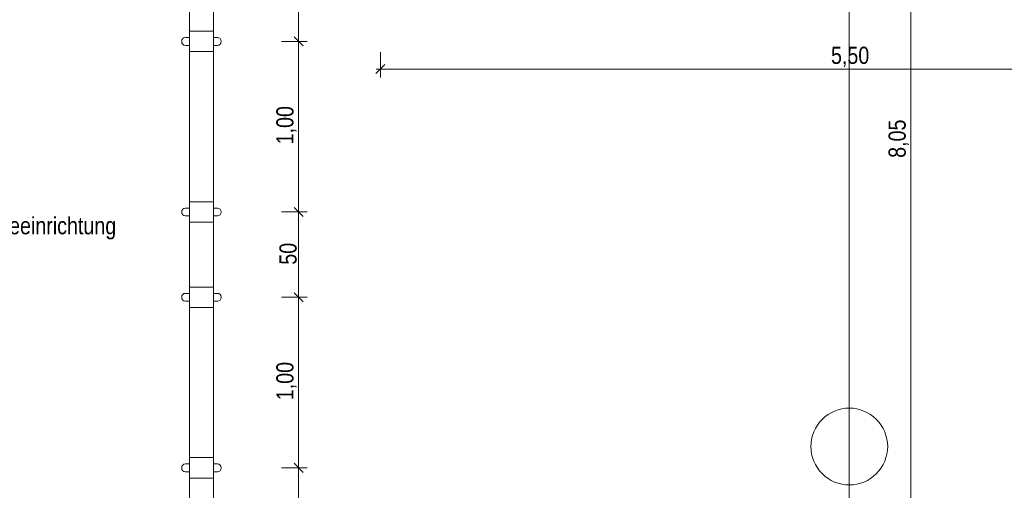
# Model space of a CAD drawing. Extents: x -720 to 300, y 62 to 1162.
# Tile 24 of 256: x -250 to -135, y 267 to 322. Entities that reach past the tile are written whole.
import ezdxf
from ezdxf.lldxf.tags import DXFTag

# ---------------------------------------------------------------- set-up
doc = ezdxf.new("R2010")
doc.units = 0
doc.layers.get('0').update_dxf_attribs({"lineweight": 13})
for name, color, linetype, lineweight, true_color in [('60- 61 allgemeine Ausstattung- 1 Möbel', 7, 'Continuous', 9, 0x00cccc), ('70 -72 Beschriftung- 2 Beschriftung Bauteile', 7, 'Continuous', 9, 0x9999ff), ('70 -76 Bemaßung- 2 Allgemein', 9, 'Continuous', 5, 0x808080)]:
    doc.layers.add(name, color=color, linetype=linetype, lineweight=lineweight, true_color=true_color)
doc.layers.add('70 -71 Achsen- 1 Gebäudeachsen', color=7, linetype='STRICHPUNKT2-A06G93UB8I', lineweight=18)
doc.styles.get("Standard").update_dxf_attribs({"font": 'ARIALN.TTF'})
tags = doc.linetypes.add('fein_strichliert-A06G93UC8I', pattern=[4, 1, -2, 1]).pattern_tags.tags
tags[8:9] = [DXFTag(74, 4), DXFTag(75, 0), DXFTag(340, '0'), DXFTag(46, 0.0), DXFTag(50, 0.0), DXFTag(44, 0.0), DXFTag(45, 0.0)]
tags[6:7] = [DXFTag(74, 4), DXFTag(75, 0), DXFTag(340, '0'), DXFTag(46, 0.0), DXFTag(50, 0.0), DXFTag(44, 0.0), DXFTag(45, 0.0)]
tags[4:5] = [DXFTag(74, 4), DXFTag(75, 0), DXFTag(340, '0'), DXFTag(46, 0.0), DXFTag(50, 0.0), DXFTag(44, 0.0), DXFTag(45, 0.0)]
tags = doc.linetypes.add('STRICHPUNKT2-A06G93UB8I', pattern=[12.7, 6.35, -3.175, 0, -3.175]).pattern_tags.tags
tags[10:11] = [DXFTag(74, 4), DXFTag(75, 0), DXFTag(340, '0'), DXFTag(46, 0.0), DXFTag(50, 0.0), DXFTag(44, 0.0), DXFTag(45, 0.0)]
tags[8:9] = [DXFTag(74, 4), DXFTag(75, 0), DXFTag(340, '0'), DXFTag(46, 0.0), DXFTag(50, 0.0), DXFTag(44, 0.0), DXFTag(45, 0.0)]
tags[6:7] = [DXFTag(74, 4), DXFTag(75, 0), DXFTag(340, '0'), DXFTag(46, 0.0), DXFTag(50, 0.0), DXFTag(44, 0.0), DXFTag(45, 0.0)]
tags[4:5] = [DXFTag(74, 4), DXFTag(75, 0), DXFTag(340, '0'), DXFTag(46, 0.0), DXFTag(50, 0.0), DXFTag(44, 0.0), DXFTag(45, 0.0)]

# ---------------------------------------------------------------- blocks, each defined once
blk = doc.blocks.new('Referenz-A06G93UD8I')
at = {"layer": '60- 61 allgemeine Ausstattung- 1 Möbel', "color": 0, "linetype": 'Continuous', "lineweight": -2, "ltscale": 0.13}
for p, q in [((-230.25, 228.91), (-230.25, 366.11)), ((-227.45, 366.11), (-227.45, 228.91)), ((-230.25, 321.11), (-227.45, 321.11)), ((-230.25, 318.71), (-230.25, 321.11)), ((-227.45, 321.11), (-227.45, 318.71)), ((-230.73, 320.37), (-230.25, 320.37)), ((-230.25, 320.37), (-230.25, 319.45)), ((-227.45, 320.37), (-226.97, 320.37)), ((-227.45, 319.45), (-227.45, 320.37)), ((-231.17, 319.89), (-231.17, 319.93)), ((-230.25, 319.45), (-230.73, 319.45)), ((-226.97, 319.45), (-227.45, 319.45)), ((-226.53, 319.93), (-226.53, 319.89)), ((-227.45, 318.71), (-230.25, 318.71)), ((-230.73, 300.37), (-230.25, 300.37)), ((-230.25, 301.11), (-227.45, 301.11)), ((-230.25, 298.71), (-230.25, 301.11)), ((-230.25, 300.37), (-230.25, 299.45)), ((-227.45, 301.11), (-227.45, 298.71)), ((-227.45, 300.37), (-226.97, 300.37)), ((-227.45, 299.45), (-227.45, 300.37)), ((-231.17, 299.89), (-231.17, 299.93)), ((-230.25, 299.45), (-230.73, 299.45)), ((-226.97, 299.45), (-227.45, 299.45)), ((-226.53, 299.93), (-226.53, 299.89)), ((-227.45, 298.71), (-230.25, 298.71)), ((-230.25, 291.11), (-227.45, 291.11)), ((-230.25, 288.71), (-230.25, 291.11)), ((-227.45, 291.11), (-227.45, 288.71)), ((-231.17, 289.89), (-231.17, 289.93)), ((-230.73, 290.37), (-230.25, 290.37)), ((-230.25, 290.37), (-230.25, 289.45)), ((-227.45, 290.37), (-226.97, 290.37)), ((-227.45, 289.45), (-227.45, 290.37)), ((-226.53, 289.93), (-226.53, 289.89)), ((-230.25, 289.45), (-230.73, 289.45)), ((-226.97, 289.45), (-227.45, 289.45)), ((-227.45, 288.71), (-230.25, 288.71)), ((-230.73, 270.37), (-230.25, 270.37)), ((-230.25, 271.11), (-227.45, 271.11)), ((-230.25, 268.71), (-230.25, 271.11)), ((-230.25, 270.37), (-230.25, 269.45)), ((-227.45, 271.11), (-227.45, 268.71)), ((-227.45, 270.37), (-226.97, 270.37)), ((-227.45, 269.45), (-227.45, 270.37)), ((-231.17, 269.89), (-231.17, 269.93)), ((-230.25, 269.45), (-230.73, 269.45)), ((-226.97, 269.45), (-227.45, 269.45)), ((-226.53, 269.93), (-226.53, 269.89)), ((-227.45, 268.71), (-230.25, 268.71))]:
    blk.add_line(p, q, dxfattribs=at)
at = {"layer": '60- 61 allgemeine Ausstattung- 1 Möbel', "color": 0, "linetype": 'fein_strichliert-A06G93UC8I', "lineweight": -2, "ltscale": 0.13}
for p, q in [((-155.35, 276.15), (-155.71, 275.89)), ((-154.97, 276.38), (-155.35, 276.15)), ((-154.58, 276.57), (-154.97, 276.38)), ((-154.16, 276.72), (-154.58, 276.57)), ((-153.73, 276.83), (-154.16, 276.72)), ((-153.29, 276.89), (-153.73, 276.83)), ((-152.85, 276.91), (-153.29, 276.89)), ((-152.41, 276.89), (-152.85, 276.91)), ((-151.98, 276.83), (-152.41, 276.89)), ((-151.55, 276.72), (-151.98, 276.83)), ((-151.13, 276.57), (-151.55, 276.72)), ((-150.73, 276.38), (-151.13, 276.57)), ((-150.35, 276.15), (-150.73, 276.38)), ((-150, 275.89), (-150.35, 276.15)), ((-156.59, 274.91), (-156.82, 274.53)), ((-156.33, 275.27), (-156.59, 274.91)), ((-156.03, 275.59), (-156.33, 275.27)), ((-155.71, 275.89), (-156.03, 275.59)), ((-149.67, 275.59), (-150, 275.89)), ((-149.37, 275.27), (-149.67, 275.59)), ((-149.11, 274.91), (-149.37, 275.27)), ((-148.88, 274.53), (-149.11, 274.91)), ((-157.01, 274.13), (-157.16, 273.72)), ((-156.82, 274.53), (-157.01, 274.13)), ((-148.7, 274.13), (-148.88, 274.53)), ((-148.55, 273.72), (-148.7, 274.13)), ((-157.33, 272.85), (-157.35, 272.41)), ((-157.27, 273.29), (-157.33, 272.85)), ((-157.16, 273.72), (-157.27, 273.29)), ((-148.44, 273.29), (-148.55, 273.72)), ((-148.37, 272.85), (-148.44, 273.29)), ((-148.35, 272.41), (-148.37, 272.85)), ((-157.35, 272.41), (-157.33, 271.97)), ((-157.33, 271.97), (-157.27, 271.53)), ((-157.27, 271.53), (-157.16, 271.11)), ((-148.55, 271.11), (-148.44, 271.53)), ((-148.44, 271.53), (-148.37, 271.97)), ((-148.37, 271.97), (-148.35, 272.41)), ((-157.16, 271.11), (-157.01, 270.69)), ((-157.01, 270.69), (-156.82, 270.29)), ((-156.82, 270.29), (-156.59, 269.91)), ((-149.11, 269.91), (-148.88, 270.29)), ((-148.88, 270.29), (-148.7, 270.69)), ((-148.7, 270.69), (-148.55, 271.11)), ((-156.59, 269.91), (-156.33, 269.56)), ((-156.33, 269.56), (-156.03, 269.23)), ((-156.03, 269.23), (-155.71, 268.93)), ((-150, 268.93), (-149.67, 269.23)), ((-149.67, 269.23), (-149.37, 269.56)), ((-149.37, 269.56), (-149.11, 269.91)), ((-155.71, 268.93), (-155.35, 268.67)), ((-155.35, 268.67), (-154.97, 268.44)), ((-154.97, 268.44), (-154.58, 268.25)), ((-154.58, 268.25), (-154.16, 268.11)), ((-154.16, 268.11), (-153.73, 268)), ((-153.73, 268), (-153.29, 267.93)), ((-152.41, 267.93), (-151.98, 268)), ((-151.98, 268), (-151.55, 268.11)), ((-151.55, 268.11), (-151.13, 268.25)), ((-151.13, 268.25), (-150.73, 268.44)), ((-150.73, 268.44), (-150.35, 268.67)), ((-150.35, 268.67), (-150, 268.93)), ((-153.29, 267.93), (-152.85, 267.91)), ((-152.85, 267.91), (-152.41, 267.93))]:
    blk.add_line(p, q, dxfattribs=at)
at = {"layer": '60- 61 allgemeine Ausstattung- 1 Möbel', "color": 0, "linetype": 'Continuous', "lineweight": -2, "ltscale": 0.13}
for centre, major_axis in [((-230.73, 319.93), (0, 0.44)), ((-226.97, 319.93), (0.44, 0)), ((-230.73, 319.89), (-0.44, 0)), ((-226.97, 319.89), (0, -0.44)), ((-230.73, 299.93), (0, 0.44)), ((-226.97, 299.93), (0.44, 0)), ((-230.73, 299.89), (-0.44, 0)), ((-226.97, 299.89), (0, -0.44)), ((-230.73, 289.93), (0, 0.44)), ((-226.97, 289.93), (0.44, 0)), ((-230.73, 289.89), (-0.44, 0)), ((-226.97, 289.89), (0, -0.44)), ((-230.73, 269.93), (0, 0.44)), ((-226.97, 269.93), (0.44, 0)), ((-230.73, 269.89), (-0.44, 0)), ((-226.97, 269.89), (0, -0.44))]:
    blk.add_ellipse(centre, major_axis=major_axis, ratio=1, start_param=0, end_param=1.570796, dxfattribs=at)
at = {"layer": '70 -71 Achsen- 1 Gebäudeachsen', "color": 0, "linetype": 'STRICHPUNKT2-A06G93UB8I', "lineweight": -2, "ltscale": 0.13}
blk.add_line((-152.85, 1084.85), (-152.85, 85.41), dxfattribs=at)
at = {"layer": '70 -76 Bemaßung- 2 Allgemein', "color": 0, "linetype": 'Continuous', "lineweight": -2, "ltscale": 0.13}
for p, q in [((-145.63, 228.97), (-145.63, 387.85)), ((-217.45, 320.97), (-217.45, 328.85)), ((-216.92, 319.38), (-217.98, 320.44)), ((-217.98, 320.44), (-216.92, 319.38)), ((-217.45, 319.41), (-217.45, 320.97)), ((-217.45, 320.41), (-217.45, 318.85)), ((-219.45, 319.91), (-216.45, 319.91)), ((-219.45, 319.91), (-216.45, 319.91)), ((-217.45, 300.97), (-217.45, 318.85)), ((-207.85, 318.67), (-207.85, 315.67)), ((-208.38, 316.14), (-207.32, 317.2)), ((-208.35, 316.67), (-206.79, 316.67)), ((-98.91, 316.67), (-206.79, 316.67)), ((-217.98, 300.44), (-216.92, 299.38)), ((-216.92, 299.38), (-217.98, 300.44)), ((-217.45, 299.41), (-217.45, 300.97)), ((-217.45, 300.41), (-217.45, 298.85)), ((-219.45, 299.91), (-216.45, 299.91)), ((-219.45, 299.91), (-216.45, 299.91)), ((-217.45, 290.97), (-217.45, 298.85)), ((-219.45, 289.91), (-216.45, 289.91)), ((-219.45, 289.91), (-216.45, 289.91)), ((-217.98, 290.44), (-216.92, 289.38)), ((-216.92, 289.38), (-217.98, 290.44)), ((-217.45, 289.41), (-217.45, 290.97)), ((-217.45, 290.41), (-217.45, 288.85)), ((-217.45, 270.97), (-217.45, 288.85)), ((-216.92, 269.38), (-217.98, 270.44)), ((-217.98, 270.44), (-216.92, 269.38)), ((-217.45, 269.41), (-217.45, 270.97)), ((-217.45, 270.41), (-217.45, 268.85)), ((-219.45, 269.91), (-216.45, 269.91)), ((-219.45, 269.91), (-216.45, 269.91)), ((-217.45, 260.97), (-217.45, 268.85))]:
    blk.add_line(p, q, dxfattribs=at)
at = {"layer": '70 -72 Beschriftung- 2 Beschriftung Bauteile', "color": 0, "linetype": 'Continuous', "lineweight": -2, "ltscale": 0.13, "insert": (-256.16, 299.31), "char_height": 2.0138, "attachment_point": 1}
blk.add_mtext('{\\fArial Narrow;Ringeeinrichtung}', dxfattribs=at)
at = {"layer": '70 -76 Bemaßung- 2 Allgemein', "color": 0, "linetype": 'Continuous', "lineweight": -2, "ltscale": 0.13, "insert": (-155, 319.29), "char_height": 2.0138, "attachment_point": 1}
blk.add_mtext('{\\fArial Narrow;5,50}', dxfattribs=at)
at = {"layer": '70 -76 Bemaßung- 2 Allgemein', "color": 0, "linetype": 'Continuous', "lineweight": -2, "ltscale": 0.13, "char_height": 2.0138, "attachment_point": 1, "rotation": 90}
for s, insert in [('{\\fArial Narrow;1,00}', (-220.07, 307.84)), ('{\\fArial Narrow;8,05}', (-148.25, 306.26)), ('{\\fArial Narrow;50}', (-219.7, 293.73)), ('{\\fArial Narrow;1,00}', (-220.07, 277.84))]:
    blk.add_mtext(s, dxfattribs=dict(at, insert=insert))

msp = doc.modelspace()

# ---------------------------------------------------------------- block references
at = {"color": 8, "lineweight": 13, "ltscale": 0.13, "true_color": 0x808080}
msp.add_blockref('Referenz-A06G93UD8I', (0, 0), dxfattribs=at)

doc.saveas('drawing.dxf')
